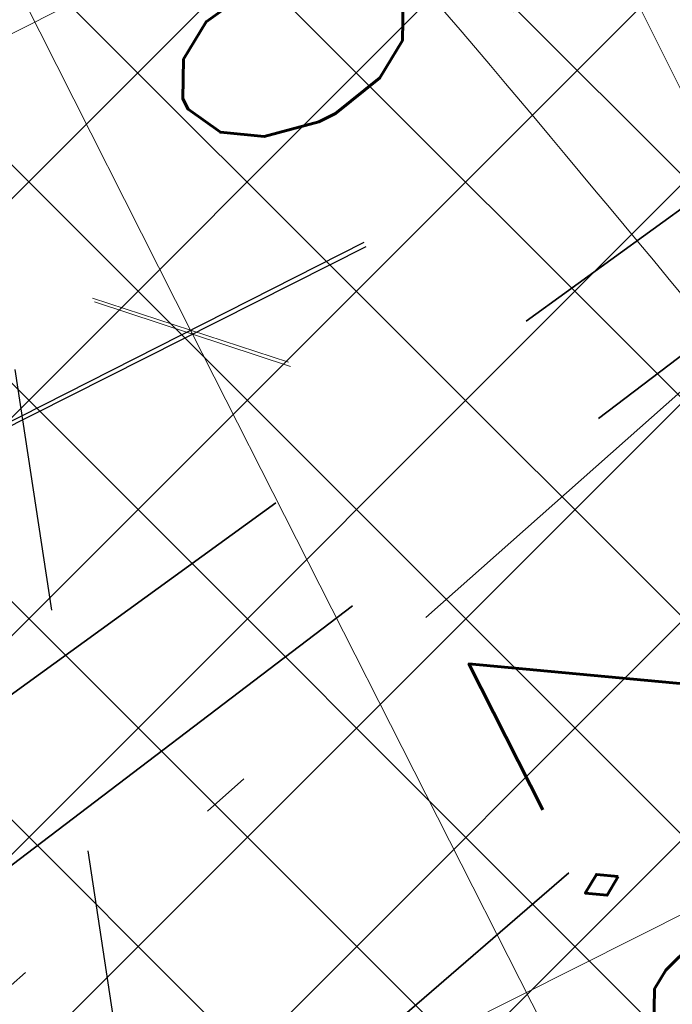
# Model space of a CAD drawing. Header units: metres. Extents: x 7472034 to 8439876, y 5890181 to 5961460.
# Tile 101 of 202: x 8439507.82 to 8439509.16, y 5890384.31 to 5890386.33. Entities that reach past the tile are written whole.
import ezdxf
from ezdxf import colors
from ezdxf.entities.mleader import LeaderData, LeaderLine
from ezdxf.math import Vec2, Vec3

# ---------------------------------------------------------------- set-up
doc = ezdxf.new("R2010")
doc.units = ezdxf.units.M
doc.header["$MEASUREMENT"] = 0
for name, pattern in [('$0$L218_500', [1, 0.5, -0.5]), ('ACAD_ISO03W100', [30, 12, -18]), ('DASHDOTX2', [2, 1, -0.5, 0, -0.5]), ('DASHED', [19.049999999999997, 12.7, -6.349999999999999])]:
    doc.linetypes.add(name, pattern=pattern)
doc.layers.get('0').update_dxf_attribs({"linetype": 'CONTINUOUS', "lineweight": 5})
doc.layers.get('Defpoints').update_dxf_attribs({"linetype": 'CONTINUOUS'})
for name, color, linetype, lineweight in [('### Krawężnik', 6, 'CONTINUOUS', 35), ('_a_widok', 7, 'CONTINUOUS', 5), ('_IS.KD.opis.2', 7, 'CONTINUOUS', 18), ('E_Kable_ziemia2', 10, 'DASHED', 35), ('E_Kanal_iskrob.', 10, 'DASHDOTX2', 35), ('KOLOR-OBIEKT', 21, 'CONTINUOUS', 13), ('T_strefa-8', 20, 'ACAD_ISO03W100', 50), ('ZAG-obrys 018 wymiary', 7, 'CONTINUOUS', 18), ('ZAG-OPIS_020', 7, 'CONTINUOUS', 25)]:
    doc.layers.add(name, color=color, linetype=linetype, lineweight=lineweight)
doc.layers.add('100_rzut_wym_wew', color=7, linetype='CONTINUOUS')
doc.layers.add('_IS.BLOK.KD.doziemne', color=7, linetype='CONTINUOUS')
doc.layers.add('_IS_NO', color=11, linetype='CONTINUOUS', lineweight=20, plot=False)
doc.styles.add('DIM', font='simplex.shx', dxfattribs={"width": 0.8})
doc.styles.add('RS', font='Romans.shx', dxfattribs={"width": 0.7})
doc.dimstyles.new('DIM-WEW_500', dxfattribs={"dimscale": 5, "dimtxt": 18, "dimasz": 10, "dimexe": 4, "dimexo": 8, "dimgap": 5, "dimtad": 1, "dimlfac": 0.01, "dimzin": 9, "dimdsep": 46, "dimtxsty": 'DIM', "dimblk": 'ARCHTICK', "dimcen": 5, "dimclrt": 112, "dimadec": 4, "dimazin": 2, "dimtfac": 4, "dimtmove": 0, "dimatfit": 3, "dimldrblk": 'ARCHTICK', "dimfxl": 0, "dimtolj": 1, "dimlwd": 13, "dimarcsym": 0})
pattern_1 = [(45, (967499.2092647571, -71042.97165620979), (-0.2245064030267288, 0.2245064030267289), []), (135, (967499.2092647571, -71042.97165620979), (-0.2245064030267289, -0.2245064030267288), [])]

# ---------------------------------------------------------------- blocks, each defined once
blk = doc.blocks.new('_Oblique')
at = {"color": 0, "linetype": 'ByBlock', "lineweight": -2}
blk.add_line((-0.5, -0.5), (0.5, 0.5), dxfattribs=at)
blk = doc.blocks.new('*D74')
at = {"layer": 'Defpoints', "color": 0, "linetype": 'Continuous', "lineweight": 60}
for p in [(8439513.6523426, 5890394.95090656), (8439515.034874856, 5890392.196414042, -6.635853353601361e-07), (8439505.357943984, 5890385.161581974, -6.635853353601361e-07)]:
    blk.add_point(p, dxfattribs=at)
at = {"layer": 'ZAG-obrys 018 wymiary', "color": 0, "linetype": 'Continuous', "lineweight": -2}
for p, q in [((8439514.67600672, 5890392.911406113), (8439513.472908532, 5890395.308402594)), ((8439504.999075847, 5890385.876574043), (8439502.92285878, 5890390.013131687))]:
    blk.add_line(p, q, dxfattribs=at)
at = {"layer": 'ZAG-obrys 018 wymiary', "color": 0, "linetype": 'Continuous', "lineweight": 13}
blk.add_line((8439503.102292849, 5890389.655635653), (8439513.6523426, 5890394.95090656), dxfattribs=at)
at = {"layer": 'ZAG-obrys 018 wymiary', "color": 0, "linetype": 'Continuous', "lineweight": 13, "xscale": 0.3, "yscale": 0.3, "zscale": 0.3}
for p, rotation in [((8439513.6523426, 5890394.95090656), 26.6529462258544), ((8439503.102292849, 5890389.655635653), 206.6529462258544)]:
    blk.add_blockref('_Oblique', p, dxfattribs=dict(at, rotation=rotation))
at = {"layer": 'ZAG-obrys 018 wymiary', "color": 112, "linetype": 'Continuous', "lineweight": 25, "insert": (8439507.694868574, 5890392.632072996), "char_height": 0.8, "attachment_point": 5, "rotation": 26.652946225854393, "style": 'RS'}
blk.add_mtext('\\A1;11.8', dxfattribs=at)
blk = doc.blocks.new('_ArchTick')
at = {"layer": '100_rzut_wym_wew', "color": 0, "linetype": 'Continuous', "const_width": 0.15}
blk.add_lwpolyline([(-0.5, -0.5), (0.5, 0.5)], dxfattribs=at)
blk = doc.blocks.new('*D80')
at = {"layer": 'Defpoints', "color": 0, "linetype": 'Continuous', "lineweight": 60}
for p in [(8439499.288762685, 5890395.196211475), (8439510.439764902, 5890383.669162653), (8439506.139698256, 5890381.515762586)]:
    blk.add_point(p, dxfattribs=at)
at = {"layer": 'ZAG-obrys 018 wymiary', "color": 0, "linetype": 'Continuous', "lineweight": -2}
for p, q in [((8439500.004080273, 5890395.554430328), (8439503.946488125, 5890397.528720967)), ((8439506.855015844, 5890381.87398144), (8439510.797423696, 5890383.84827208))]:
    blk.add_line(p, q, dxfattribs=at)
at = {"layer": 'ZAG-obrys 018 wymiary', "color": 0, "linetype": 'Continuous', "lineweight": 13}
blk.add_line((8439503.588829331, 5890397.349611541), (8439510.439764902, 5890383.669162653), dxfattribs=at)
at = {"layer": 'ZAG-obrys 018 wymiary', "color": 0, "linetype": 'Continuous', "lineweight": 13, "xscale": 0.3, "yscale": 0.3, "zscale": 0.3}
for p, rotation in [((8439503.588829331, 5890397.349611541), 116.6009277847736), ((8439510.439764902, 5890383.669162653), 296.6009277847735)]:
    blk.add_blockref('_Oblique', p, dxfattribs=dict(at, rotation=rotation))
at = {"layer": 'ZAG-obrys 018 wymiary', "color": 112, "linetype": 'Continuous', "lineweight": 25, "insert": (8439508.246278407, 5890389.389239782), "char_height": 0.8, "attachment_point": 5, "rotation": 296.6009277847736, "style": 'RS'}
blk.add_mtext('\\A1;15.3', dxfattribs=at)
blk = doc.blocks.new('*D59')
at = {"layer": 'Defpoints', "color": 0, "linetype": 'Continuous', "lineweight": 60}
for p in [(8439508.173960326, 5890385.686672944), (8439501.841134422, 5890384.283939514), (8439502.562436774, 5890382.854691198)]:
    blk.add_point(p, dxfattribs=at)
at = {"layer": 'ZAG-obrys 018 wymiary', "color": 0, "linetype": 'Continuous', "lineweight": -2}
for p, q in [((8439502.988895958, 5890384.863183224), (8439507.809758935, 5890387.296140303)), ((8439503.710198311, 5890383.433934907), (8439508.531061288, 5890385.866891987))]:
    blk.add_line(p, q, dxfattribs=at)
at = {"layer": 'ZAG-obrys 018 wymiary', "color": 0, "linetype": 'Continuous', "lineweight": 13}
blk.add_line((8439507.452657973, 5890387.11592126), (8439508.173960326, 5890385.686672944), dxfattribs=at)
at = {"layer": 'ZAG-obrys 018 wymiary', "color": 0, "linetype": 'Continuous', "lineweight": 13, "xscale": 0.3, "yscale": 0.3, "zscale": 0.3}
for p, rotation in [((8439507.452657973, 5890387.11592126), 116.7788232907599), ((8439508.173960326, 5890385.686672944), 296.7788232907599)]:
    blk.add_blockref('_Oblique', p, dxfattribs=dict(at, rotation=rotation))
at = {"layer": 'ZAG-obrys 018 wymiary', "color": 112, "linetype": 'Continuous', "lineweight": 25, "insert": (8439508.348960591, 5890386.671625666), "char_height": 0.8, "attachment_point": 5, "rotation": 296.7788232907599, "style": 'RS'}
blk.add_mtext('\\A1;1.6', dxfattribs=at)
blk = doc.blocks.new('*D99')
at = {"layer": 'Defpoints', "color": 0, "linetype": 'Continuous', "lineweight": 60}
for p in [(8439504.999161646, 5890384.086148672), (8439509.435183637, 5890383.200584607), (8439506.264456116, 5890381.592035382)]:
    blk.add_point(p, dxfattribs=at)
at = {"layer": 'ZAG-obrys 018 wymiary', "color": 0, "linetype": 'Continuous', "lineweight": -2}
for p, q in [((8439505.712604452, 5890384.448087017), (8439508.52661057, 5890385.875667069)), ((8439506.977898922, 5890381.953973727), (8439509.791905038, 5890383.381553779))]:
    blk.add_line(p, q, dxfattribs=at)
at = {"layer": 'ZAG-obrys 018 wymiary', "color": 0, "linetype": 'Continuous', "lineweight": 13}
blk.add_line((8439508.169889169, 5890385.694697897), (8439509.435183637, 5890383.200584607), dxfattribs=at)
at = {"layer": 'ZAG-obrys 018 wymiary', "color": 0, "linetype": 'Continuous', "lineweight": 13, "xscale": 0.3, "yscale": 0.3, "zscale": 0.3}
for p, rotation in [((8439508.169889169, 5890385.694697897), 116.8992432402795), ((8439509.435183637, 5890383.200584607), 296.8992432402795)]:
    blk.add_blockref('_Oblique', p, dxfattribs=dict(at, rotation=rotation))
at = {"layer": 'ZAG-obrys 018 wymiary', "color": 112, "linetype": 'Continuous', "lineweight": 25, "insert": (8439509.337618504, 5890384.71909501), "char_height": 0.8, "attachment_point": 5, "rotation": 296.8992432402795, "style": 'RS'}
blk.add_mtext('\\A1;2.8', dxfattribs=at)
blk = doc.blocks.new('Elektryk_v3')
at = {"layer": 'E_Kable_ziemia2', "color": 1, "ltscale": 0.1}
blk.add_lwpolyline([(8.019747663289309, -62.25693038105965), (-6.684705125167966, -74.94996593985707), (-17.72681949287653, -81.06291808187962)], dxfattribs=at)
at = {"layer": 'E_Kable_ziemia2', "ltscale": 0.1}
for points in [[(8.019747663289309, -62.25693038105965), (-5.78749448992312, -72.76010593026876), (-8.724654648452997, -71.26814100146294)], [(8.019747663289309, -62.25693038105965), (-5.744095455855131, -72.23413024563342), (-7.398126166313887, -70.49775481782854)]]:
    blk.add_lwpolyline(points, dxfattribs=at)
at = {"layer": 'E_Kanal_iskrob.', "color": 1}
blk.add_lwpolyline([(7.679727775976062, -61.57290587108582), (-6.941118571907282, -74.53193936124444), (-17.72681949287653, -80.23677580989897)], dxfattribs=at)
blk = doc.blocks.new('*D116')
at = {"layer": 'Defpoints', "color": 0, "linetype": 'Continuous', "lineweight": 60}
for p in [(8439517.568047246, 5890393.824416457, 2.493151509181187e-06), (8439518.049276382, 5890392.871238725), (8439504.35749544, 5890387.154828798, 6.635853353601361e-07)]:
    blk.add_point(p, dxfattribs=at)
at = {"layer": 'ZAG-obrys 018 wymiary', "color": 0, "linetype": 'Continuous', "lineweight": -2}
for p, q in [((8439517.928596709, 5890393.110270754), (8439518.229551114, 5890392.514165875)), ((8439504.718044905, 5890386.440683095), (8439505.018999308, 5890385.844578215))]:
    blk.add_line(p, q, dxfattribs=at)
at = {"layer": 'ZAG-obrys 018 wymiary', "color": 0, "linetype": 'Continuous', "lineweight": 13}
blk.add_line((8439504.838724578, 5890386.201651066), (8439518.049276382, 5890392.871238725), dxfattribs=at)
at = {"layer": 'ZAG-obrys 018 wymiary', "color": 0, "linetype": 'Continuous', "lineweight": 13, "xscale": 0.3, "yscale": 0.3, "zscale": 0.3}
for p, rotation in [((8439518.049276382, 5890392.871238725), 26.78775874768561), ((8439504.838724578, 5890386.201651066), 206.7877587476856)]:
    blk.add_blockref('_Oblique', p, dxfattribs=dict(at, rotation=rotation))
at = {"layer": 'ZAG-obrys 018 wymiary', "color": 112, "linetype": 'Continuous', "lineweight": 25, "insert": (8439511.173588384, 5890390.072054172), "char_height": 0.8, "attachment_point": 5, "rotation": 26.78775874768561, "style": 'RS'}
blk.add_mtext('\\A1;14.8', dxfattribs=at)
blk = doc.blocks.new('*D129')
at = {"layer": 'Defpoints', "color": 0, "linetype": 'Continuous', "lineweight": 60}
for p in [(8439504.056658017, 5890384.681464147, -3.95506969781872e-07), (8439511.551133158, 5890381.882859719), (8439511.527139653, 5890381.818606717)]:
    blk.add_point(p, dxfattribs=at)
at = {"layer": 'ZAG-obrys 018 wymiary', "color": 0, "linetype": 'Continuous', "lineweight": -2}
for p, q in [((8439504.03266451, 5890384.617211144), (8439503.892733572, 5890384.242485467)), ((8439511.527139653, 5890381.818606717), (8439511.387208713, 5890381.44388104))]:
    blk.add_line(p, q, dxfattribs=at)
at = {"layer": 'ZAG-obrys 018 wymiary', "color": 0, "linetype": 'Continuous', "lineweight": 13}
blk.add_line((8439504.03266451, 5890384.617211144), (8439511.527139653, 5890381.818606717), dxfattribs=at)
at = {"layer": 'ZAG-obrys 018 wymiary', "color": 0, "linetype": 'Continuous', "lineweight": 13, "xscale": 0.3, "yscale": 0.3, "zscale": 0.3}
for p, rotation in [((8439504.03266451, 5890384.617211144), 159.523244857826), ((8439511.527139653, 5890381.818606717), 339.523244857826)]:
    blk.add_blockref('_Oblique', p, dxfattribs=dict(at, rotation=rotation))
at = {"layer": 'ZAG-obrys 018 wymiary', "color": 112, "linetype": 'Continuous', "lineweight": 25, "insert": (8439506.582002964, 5890384.30569974), "char_height": 0.8, "attachment_point": 5, "rotation": 339.523244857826, "style": 'RS'}
blk.add_mtext('\\A1;8', dxfattribs=at)
blk = doc.blocks.new('*D147')
at = {"layer": 'Defpoints', "color": 0, "linetype": 'Continuous', "lineweight": 60}
for p in [(8439518.474641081, 5890392.018161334, 2.493151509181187e-06), (8439518.617921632, 5890391.73269587), (8439504.104791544, 5890384.805660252)]:
    blk.add_point(p, dxfattribs=at)
at = {"layer": 'ZAG-obrys 018 wymiary', "color": 0, "linetype": 'Continuous', "lineweight": 13}
blk.add_line((8439504.248072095, 5890384.520194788), (8439518.617921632, 5890391.73269587), dxfattribs=at)
at = {"layer": 'ZAG-obrys 018 wymiary', "color": 0, "linetype": 'Continuous', "lineweight": -2}
for p, q in [((8439518.617921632, 5890391.73269587), (8439518.797355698, 5890391.375199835)), ((8439504.248072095, 5890384.520194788), (8439504.427506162, 5890384.162698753))]:
    blk.add_line(p, q, dxfattribs=at)
at = {"layer": 'ZAG-obrys 018 wymiary', "color": 0, "linetype": 'Continuous', "lineweight": 13, "xscale": 0.3, "yscale": 0.3, "zscale": 0.3}
for p, rotation in [((8439518.617921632, 5890391.73269587), 26.65294594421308), ((8439504.248072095, 5890384.520194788), 206.6529459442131)]:
    blk.add_blockref('_Oblique', p, dxfattribs=dict(at, rotation=rotation))
at = {"layer": 'ZAG-obrys 018 wymiary', "color": 112, "linetype": 'Continuous', "lineweight": 25, "insert": (8439511.163845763, 5890388.662689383), "char_height": 0.8, "attachment_point": 5, "rotation": 26.652945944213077, "style": 'RS'}
blk.add_mtext('\\A1;16.1', dxfattribs=at)
blk = doc.blocks.new('*D148')
at = {"layer": 'Defpoints', "color": 0, "linetype": 'Continuous', "lineweight": 60}
for p in [(8439519.620512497, 5890389.735180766), (8439520.190347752, 5890388.599867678, 2.493151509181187e-06), (8439508.570006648, 5890382.76739723)]:
    blk.add_point(p, dxfattribs=at)
at = {"layer": 'ZAG-obrys 018 wymiary', "color": 0, "linetype": 'Continuous', "lineweight": -2}
for p, q in [((8439519.831479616, 5890389.31485975), (8439519.441078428, 5890390.092676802)), ((8439508.211138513, 5890383.482389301), (8439507.820737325, 5890384.260206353))]:
    blk.add_line(p, q, dxfattribs=at)
at = {"layer": 'ZAG-obrys 018 wymiary', "color": 0, "linetype": 'Continuous', "lineweight": 13}
blk.add_line((8439508.000171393, 5890383.902710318), (8439519.620512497, 5890389.735180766), dxfattribs=at)
at = {"layer": 'ZAG-obrys 018 wymiary', "color": 0, "linetype": 'Continuous', "lineweight": 13, "xscale": 0.3, "yscale": 0.3, "zscale": 0.3}
for p, rotation in [((8439519.620512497, 5890389.735180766), 26.65294594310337), ((8439508.000171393, 5890383.902710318), 206.6529459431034)]:
    blk.add_blockref('_Oblique', p, dxfattribs=dict(at, rotation=rotation))
at = {"layer": 'ZAG-obrys 018 wymiary', "color": 112, "linetype": 'Continuous', "lineweight": 25, "insert": (8439514.234347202, 5890387.703097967), "char_height": 0.8, "attachment_point": 5, "rotation": 26.652945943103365, "style": 'RS'}
blk.add_mtext('\\A1;13', dxfattribs=at)
blk = doc.blocks.new('A$C1D2679FE')
at = {"layer": 'KOLOR-OBIEKT', "lineweight": 9, "ltscale": 200}
h = blk.add_hatch(dxfattribs=at)
h.set_pattern_fill('ANSI37', color=253, scale=0.1, angle=16)
h.set_pattern_definition([(61, (-7471780.020262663, -5961378.212846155), (-0.2776917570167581, 0.153927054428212), []), (151, (-7471780.020262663, -5961378.212846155), (-0.153927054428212, -0.2776917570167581), [])])
edge = h.paths.add_edge_path()
edge.add_line((196.975401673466, 33.54016214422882), (192.3495923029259, 34.13512154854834))
edge.add_line((192.3495923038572, 34.13512154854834), (187.7176397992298, 34.7308710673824))
edge.add_line((187.7176398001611, 34.7308710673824), (178.5077782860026, 36.15998750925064))
edge.add_line((178.5077782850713, 36.15998750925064), (176.6601969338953, 36.5026140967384))
edge.add_arc((181.3685569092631, 38.18527459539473), 5.000000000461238, 199.6657310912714, 261.1796204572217)
edge.add_line((180.6018702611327, 33.24440507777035), (187.358021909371, 32.19603671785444))
edge.add_line((187.3580219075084, 32.19603671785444), (192.0230219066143, 31.59603671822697))
edge.add_line((192.0230219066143, 31.59603671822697), (196.6880219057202, 30.9960367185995))
edge.add_line((196.6880219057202, 30.9960367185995), (201.9780219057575, 30.48103671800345))
edge.add_line((201.9780219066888, 30.48103671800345), (207.2680219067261, 29.96603671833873))
edge.add_line((207.2680219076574, 29.96603671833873), (216.468021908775, 29.35603671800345))
edge.add_line((216.4680219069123, 29.35603671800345), (221.8830219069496, 29.11103671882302))
edge.add_line((221.8830219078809, 29.11103671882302), (227.2980219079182, 28.86603671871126))
edge.add_line((227.2980219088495, 28.86603671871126), (233.718021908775, 28.60103671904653))
edge.add_line((233.7180219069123, 28.60103671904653), (240.1380219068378, 28.33603671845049))
edge.add_line((240.1380219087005, 28.33603671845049), (245.3280219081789, 28.076036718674))
edge.add_line((245.3280219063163, 28.076036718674), (246.1380219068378, 28.00603671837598))
edge.add_line((246.1380219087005, 28.00603671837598), (248.4280219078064, 27.98603671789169))
edge.add_line((248.4280219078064, 27.98603671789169), (251.4080219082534, 28.33603671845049))
edge.add_line((251.4080219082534, 28.33603671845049), (255.3380219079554, 29.13603671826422))
edge.add_line((255.3380219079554, 29.13603671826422), (258.1480219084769, 30.35603671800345))
edge.add_line((258.1480219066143, 30.35603671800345), (260.6280219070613, 32.076036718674))
edge.add_line((260.6280219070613, 32.076036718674), (262.7080219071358, 34.29603671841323))
edge.add_line((262.7080219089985, 34.29603671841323), (264.3880219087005, 36.826036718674))
edge.add_line((264.3880219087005, 36.826036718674), (265.608021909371, 39.59603671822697))
edge.add_line((265.6080219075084, 39.59603671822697), (266.4080219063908, 42.53603671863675))
edge.add_line((266.4080219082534, 42.53603671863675), (266.6380219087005, 45.60603671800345))
edge.add_line((266.6380219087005, 45.60603671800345), (266.3380219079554, 48.59603671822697))
edge.add_line((266.3380219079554, 48.59603671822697), (265.628021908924, 51.53603671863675))
edge.add_line((265.6280219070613, 51.53603671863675), (264.5280219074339, 54.28603671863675))
edge.add_line((264.5280219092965, 54.28603671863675), (263.3880219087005, 57.11603671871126))
edge.add_line((263.3880219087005, 57.11603671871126), (262.5430219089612, 59.47103671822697))
edge.add_line((262.5430219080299, 59.47103671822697), (261.6980219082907, 61.826036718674))
edge.add_line((261.6980219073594, 61.826036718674), (260.5980219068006, 65.15103671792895))
edge.add_line((260.5980219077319, 65.15103671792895), (259.4980219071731, 68.47603671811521))
edge.add_line((259.4980219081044, 68.47603671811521), (257.3916487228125, 67.77919145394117))
edge.add_line((257.3916487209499, 67.77919145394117), (258.1675714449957, 64.34697791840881))
edge.add_line((258.167571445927, 64.34697791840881), (259.2776264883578, 60.99158426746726))
edge.add_line((259.2776264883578, 60.99158426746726), (260.1334384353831, 58.60645156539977))
edge.add_line((260.1334384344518, 58.60645156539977), (260.9950570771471, 56.20513570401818))
edge.add_line((260.9950570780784, 56.20513570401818), (262.1522789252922, 53.33238322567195))
edge.add_line((262.1522789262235, 53.33238322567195), (263.1827648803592, 50.75616833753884))
edge.add_line((263.1827648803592, 50.75616833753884), (263.8083402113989, 48.16575780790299))
edge.add_line((263.8083402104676, 48.16575780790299), (264.0684198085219, 45.57363114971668))
edge.add_line((264.0684198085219, 45.57363114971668), (263.8734869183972, 42.97170083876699))
edge.add_line((263.8734869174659, 42.97170083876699), (263.1880731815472, 40.45280535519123))
edge.add_line((263.1880731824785, 40.45280535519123), (262.1337886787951, 38.05906103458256))
edge.add_line((262.1337886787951, 38.05906103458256), (260.6936748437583, 35.89031817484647))
edge.add_line((260.6936748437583, 35.89031817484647), (258.9457271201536, 34.02472012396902))
edge.add_line((258.9457271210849, 34.02472012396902), (256.8967191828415, 32.60363397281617))
edge.add_line((256.8967191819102, 32.60363397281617), (254.5645412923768, 31.59108698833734))
edge.add_line((254.5645412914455, 31.59108698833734), (251.0026761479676, 30.86602538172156))
edge.add_line((251.0026761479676, 30.86602538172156), (248.2893446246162, 30.54734550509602))
edge.add_line((248.2893446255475, 30.54734550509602), (246.2595893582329, 30.56507262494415))
edge.add_line((246.2595893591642, 30.56507262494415), (245.5023283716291, 30.63051493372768))
edge.add_line((245.5023283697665, 30.63051493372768), (240.2548571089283, 30.89339403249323))
edge.add_line((240.2548571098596, 30.89339403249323), (233.8236017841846, 31.1588586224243))
edge.add_line((233.8236017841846, 31.1588586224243), (227.4086662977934, 31.42364957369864))
edge.add_line((227.4086662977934, 31.42364957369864), (221.9987299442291, 31.66842047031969))
edge.add_line((221.9987299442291, 31.66842047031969), (217.4544723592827, 31.90290945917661))
edge.add_line((217.4544723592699, 31.90290945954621), (217.0910134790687, 31.92589690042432))
edge.add_line((217.0910134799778, 31.92589689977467), (214.8768218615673, 32.06593639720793))
edge.add_line((214.876821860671, 32.06593639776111), (207.0033997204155, 32.56390146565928))
edge.add_line((207.0033997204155, 32.56390146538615), (202.2260741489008, 33.02899081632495))
edge.add_line((202.2260741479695, 33.02899081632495), (196.975401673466, 33.54016214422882))
blk = doc.blocks.new('A$C2C426404')
at = {"layer": '_IS_NO'}
for points, knots in [([(79.78853077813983, 19.36674957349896), (76.35759393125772, 21.05647175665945), (73.54314721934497, 23.24973176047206), (68.81112178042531, 29.5542766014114), (62.94352867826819, 33.40072623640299), (60.85999413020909, 35.33807434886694), (60.85999381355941, 35.3380749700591)], [0, 0, 0, 0, 2.176379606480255, 10.04614516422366, 21.98881238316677, 21.98881468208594, 21.98881468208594, 21.98881468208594, 21.98881468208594]), ([(50.6228041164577, 30.56321178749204, 1.829566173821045e-06), (53.11749188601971, 30.21319374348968), (56.38514522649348, 30.67444155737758), (60.99540497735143, 30.04553546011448), (68.19327101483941, 22.54355850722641, -2.469325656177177e-08), (70.8769634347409, 19.46133922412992, 5.150448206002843e-09), (74.71212187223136, 14.31917844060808, -1.219795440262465e-09), (78.88802252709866, 13.86142715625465), (82.75564656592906, 12.70757211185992)], [0, 0, 0, 0, 7.578698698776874, 9.67195365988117, 16.27655537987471, 24.33370670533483, 30.35915105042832, 36.79354326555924, 36.79354326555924, 36.79354326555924, 36.79354326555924]), ([(22.24795573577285, 20.37028996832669, 1.829566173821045e-06), (26.42848519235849, 20.36833205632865, 2.595275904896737e-06), (34.77398029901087, 19.71811303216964, 3.653563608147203e-06), (38.92662956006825, 20.04217899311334, -5.197057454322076e-07), (43.77274004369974, 17.83557516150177, 1.833094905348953e-07), (51.08127841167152, 15.06439746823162, -1.538063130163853e-07), (58.09044384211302, 9.696452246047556, 2.324577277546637e-08), (65.34780037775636, 7.091900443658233, 5.796258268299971e-09), (69.6463277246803, 6.131249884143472)], [0, 0, 0, 0, 12.09868180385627, 16.72159260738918, 20.95800891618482, 26.67839108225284, 41.1845399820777, 48.39980958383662, 48.39980958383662, 48.39980958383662, 48.39980958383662])]:
    blk.add_open_spline(points, degree=3, knots=knots, dxfattribs=at)
at = {"layer": '_IS_NO', "ltscale": 0.1}
for points, knots in [([(81.48853297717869, 15.975331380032), (78.87586907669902, 16.84686399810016), (76.26450027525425, 17.78992713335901), (72.03847445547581, 21.67736706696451), (65.0990158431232, 30.09408769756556), (58.79946133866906, 33.34467344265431), (58.26247850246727, 34.11525447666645)], [0, 0, 0, 0, 1.278992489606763, 7.78914044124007, 15.74750070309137, 27.64022902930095, 27.64022902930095, 27.64022902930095, 27.64022902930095]), ([(55.69703794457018, 26.44192530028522, 8.07171421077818e-08), (60.47702913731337, 24.37489471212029, 4.118097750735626e-07), (65.41527824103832, 21.38608461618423, 8.932878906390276e-07), (68.42167646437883, 18.98607052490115, -1.681326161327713e-07), (71.60992970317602, 12.73766223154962), (75.29265419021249, 11.98629271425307, 1.662301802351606e-08), (79.75433884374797, 11.20084950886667)], [13.0881689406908, 13.0881689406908, 13.0881689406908, 13.0881689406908, 21.71831455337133, 28.5577747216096, 34.1003045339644, 40.71973107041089, 40.71973107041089, 40.71973107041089, 40.71973107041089]), ([(27.67626924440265, 23.09287754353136, 1.829566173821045e-06), (31.68315875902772, 23.09132452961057, 2.263426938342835e-06), (38.09081487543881, 23.52010669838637, 2.956097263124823e-06), (46.0190905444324, 20.44823641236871), (52.02710655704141, 18.01596992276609, 1.18983141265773e-07), (57.48081744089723, 14.61059598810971, 3.880691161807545e-08), (63.15046560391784, 12.16836789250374), (64.01579423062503, 9.527138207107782), (68.70553139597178, 8.717305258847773), (72.93792583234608, 7.781059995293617)], [0, 0, 0, 0, 11.95042031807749, 19.07916594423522, 25.47980302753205, 30.85202744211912, 32.94528240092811, 39.66304915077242, 46.67346183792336, 46.67346183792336, 46.67346183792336, 46.67346183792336])]:
    blk.add_open_spline(points, degree=3, knots=knots, dxfattribs=at)
blk = doc.blocks.new('JPII.KD_aktualizacja rzędnych_20.12.2024')
at = {"layer": '_IS.KD.opis.2', "color": 0}
ml = blk.add_multileader_mtext('Standard', dxfattribs=at)
ml.set_content('\\A1;{\\C134;W9\\H0.7x;\\C256;\\S134,20/133,40;}', style='RS')
ml.set_leader_properties()
ml.build(insert=Vec2(0, 0))
ml.multileader.update_dxf_attribs({"text_left_attachment_type": 2, "text_right_attachment_type": 2, "dogleg_length": 0.2, "arrow_head_size": 0.25})
ctx = ml.context
ctx.base_point, ctx.char_height, ctx.arrow_head_size, ctx.landing_gap_size, ctx.plane_origin = Vec3(8438644.432741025, 5890682.333537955), 0.75, 0.25, 0.3, Vec3(8438599.552965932, 5890660.857579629)
ctx.left_attachment, ctx.right_attachment, ctx.text_align_type = 2, 2, 1
notes = []
notes.append((ctx, [(1, (1, 1, 0), (8438648.050241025, 5890682.333537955), (-1, 0), 0.2, [(3, [(8438648.60029708, 5890678.701948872)], 0, [])])]))
ctx.mtext.insert, ctx.mtext.width, ctx.mtext.defined_height, ctx.mtext.alignment, ctx.mtext.flow_direction = Vec3(8438646.141491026, 5890683.046037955), 5.636513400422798, 1.586986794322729, 2, 5
ml = blk.add_multileader_mtext('Standard', dxfattribs=at)
ml.set_content('\\A1;{\\H0.7x;\\C256;\\S132,41/;}', style='RS')
ml.set_leader_properties()
ml.build(insert=Vec2(0, 0))
ml.multileader.update_dxf_attribs({"text_left_attachment_type": 2, "text_right_attachment_type": 2, "dogleg_length": 0.2, "arrow_head_size": 0.25})
ctx = ml.context
ctx.base_point, ctx.char_height, ctx.arrow_head_size, ctx.landing_gap_size, ctx.plane_origin = Vec3(8438649.3536759, 5890682.126627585, 3.692561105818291e-07), 0.75, 0.25, 0.3, Vec3(8438606.654774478, 5890663.838757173, 3.692561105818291e-07)
ctx.left_attachment, ctx.right_attachment, ctx.text_align_type = 2, 2, 1
notes.append((ctx, [(1, (1, 1, 0), (8438651.816175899, 5890682.126627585, 3.692561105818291e-07), (-1, 0), 0.2, [(0, [(8438653.638272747, 5890680.255693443, 3.692561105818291e-07)], 0, [])])]))
ctx.mtext.insert, ctx.mtext.width, ctx.mtext.alignment, ctx.mtext.flow_direction = Vec3(8438650.484925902, 5890682.526627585, 3.692561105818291e-07), 9.34447490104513, 2, 5
ml = blk.add_multileader_mtext('Standard', dxfattribs=at)
ml.set_content('\\A1;{\\H0.7x;\\C256;\\S133,12/;}', style='RS')
ml.set_leader_properties()
ml.build(insert=Vec2(0, 0))
ml.multileader.update_dxf_attribs({"text_left_attachment_type": 2, "text_right_attachment_type": 2, "dogleg_length": 0.2, "arrow_head_size": 0.25})
ctx = ml.context
ctx.base_point, ctx.char_height, ctx.arrow_head_size, ctx.landing_gap_size, ctx.plane_origin = Vec3(8438649.749497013, 5890680.791393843, 3.692561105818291e-07), 0.75, 0.25, 0.3, Vec3(8438607.155595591, 5890662.503523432, 3.692561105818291e-07)
ctx.left_attachment, ctx.right_attachment, ctx.text_align_type = 2, 2, 1
notes.append((ctx, [(1, (1, 1, 0), (8438652.316997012, 5890680.791393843, 3.692561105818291e-07), (-1, 0), 0.2, [(0, [(8438653.380669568, 5890679.705997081, 3.692561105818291e-07)], 0, [])])]))
ctx.mtext.insert, ctx.mtext.width, ctx.mtext.alignment, ctx.mtext.flow_direction = Vec3(8438650.933247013, 5890681.191393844, 3.692561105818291e-07), 9.34447490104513, 2, 5
for ctx, leaders in notes:
    for number, flags, end, landing, length, lines in leaders:
        leader = LeaderData()
        leader.index, (leader.has_last_leader_line, leader.has_dogleg_vector, leader.attachment_direction) = number, flags
        leader.last_leader_point, leader.dogleg_vector, leader.dogleg_length = Vec3(end), Vec3(landing), length
        for number, points, colour, breaks in lines:
            line = LeaderLine()
            line.index, line.vertices, line.color, line.breaks = number, Vec3.list(points), colors.encode_raw_color(colour), breaks
            leader.lines.append(line)
        ctx.leaders.append(leader)

msp = doc.modelspace()

# ---------------------------------------------------------------- hatches: boundary and pattern name
at = {"layer": 'KOLOR-OBIEKT', "lineweight": 9}
h = msp.add_hatch(dxfattribs=at)
h.set_pattern_fill('ANSI37', color=73, scale=0.1)
h.set_pattern_definition(pattern_1)
edge = h.paths.add_edge_path()
edge.add_arc((8439443.60123986, 5890379.17988472), 6.652831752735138, 296.7043321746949, 335.0331150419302)
edge.add_arc((8439476.194075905, 5890367.917634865), 27.87464989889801, 155.1393615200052, 162.3446315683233, ccw=False)
edge.add_arc((8439457.399943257, 5890376.211109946), 7.345078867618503, 127.98309878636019, 152.2023641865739, ccw=False)
edge.add_arc((8439457.741930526, 5890376.488713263), 7.349948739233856, 107.1989600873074, 131.4182254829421, ccw=False)
edge.add_line((8439455.568618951, 5890383.509999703), (8439473.898437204, 5890392.710084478))
edge.add_arc((8439481.742870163, 5890376.384611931), 18.11232128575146, 99.26977735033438, 115.6644084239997, ccw=False)
edge.add_line((8439478.825278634, 5890394.260401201), (8439481.377171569, 5890394.321440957))
edge.add_arc((8439482.909595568, 5890377.390082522), 17.00056533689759, 88.22393661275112, 95.17163768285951, ccw=False)
edge.add_arc((8439482.561499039, 5890405.235869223), 10.88860248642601, 274.6092070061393, 298.9976789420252)
edge.add_arc((8443006.923870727, 5883371.657126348), 7856.29059094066, 116.59181359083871, 116.61107962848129, ccw=False)
edge.add_arc((8439465.895823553, 5890431.340313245), 42.15757971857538, 305.2087751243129, 306.7865132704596)
edge.add_arc((8439488.80074795, 5890400.283338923), 3.577668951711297, 310.8590814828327, 340.7280968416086)
edge.add_line((8439492.177934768, 5890399.102523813), (8439493.275267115, 5890403.980640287))
edge.add_line((8439493.275267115, 5890403.980640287), (8439502.266345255, 5890408.28072203))
edge.add_line((8439502.266345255, 5890408.28072203), (8439504.844191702, 5890407.694009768))
edge.add_line((8439504.844191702, 5890407.694009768), (8439506.125281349, 5890405.329609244))
edge.add_arc((8439507.019670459, 5890405.776898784), 0.9999999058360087, 206.5699188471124, 283.6833393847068)
edge.add_line((8439507.256226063, 5890404.805280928), (8439511.624560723, 5890406.970734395))
edge.add_line((8439511.624560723, 5890406.970734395), (8439511.39896348, 5890407.420225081))
edge.add_line((8439511.39896348, 5890407.420225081), (8439510.561982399, 5890407.017405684))
edge.add_line((8439510.561982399, 5890407.017405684), (8439509.330427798, 5890409.481424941))
edge.add_line((8439509.330427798, 5890409.481424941), (8439512.635426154, 5890411.138401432))
edge.add_line((8439512.635426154, 5890411.138401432), (8439512.638568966, 5890411.136467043))
edge.add_line((8439512.638568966, 5890411.136467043), (8439515.998443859, 5890412.829496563))
edge.add_line((8439515.998443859, 5890412.829496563), (8439517.239018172, 5890410.325621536))
edge.add_line((8439517.239018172, 5890410.325621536), (8439513.919446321, 5890408.633274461))
edge.add_line((8439513.919446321, 5890408.633274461), (8439514.091312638, 5890408.235941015))
edge.add_line((8439514.091312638, 5890408.235941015), (8439518.839102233, 5890410.604261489))
edge.add_line((8439518.839102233, 5890410.604261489), (8439518.585943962, 5890412.843737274))
edge.add_line((8439518.585943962, 5890412.843737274), (8439518.274555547, 5890413.628049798))
edge.add_line((8439518.274555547, 5890413.628049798), (8439517.839658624, 5890414.494365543))
edge.add_line((8439517.839658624, 5890414.494365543), (8439524.310164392, 5890417.742607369))
edge.add_line((8439524.310164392, 5890417.742607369), (8439525.122207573, 5890416.124990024))
edge.add_line((8439525.122207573, 5890416.124990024), (8439526.840645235, 5890414.670893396))
edge.add_line((8439526.840645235, 5890414.670893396), (8439527.244697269, 5890414.489695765))
edge.add_arc((8439552.769967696, 5890317.570311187), 100.2242811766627, 102.79246926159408, 104.75471345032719, ccw=False)
edge.add_arc((8439529.321881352, 5890420.105147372), 4.960037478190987, 284.6730648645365, 320.3902958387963)
edge.add_arc((8435016.013859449, 5889290.11735932), 4655.555010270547, 14.00691021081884, 14.04831962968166)
edge.add_line((8439532.327549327, 5890420.207226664), (8439525.877549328, 5890423.127226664))
edge.add_line((8439525.877549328, 5890423.127226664), (8439431.028022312, 5890376.803268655))
edge.add_line((8439431.028022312, 5890376.803268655), (8439435.479127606, 5890375.417226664))
edge.add_line((8439435.479127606, 5890375.417226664), (8439446.590932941, 5890373.236661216))
edge = h.paths.add_edge_path()
edge.add_arc((8439530.228804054, 5890405.916425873), 3.001836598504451, 99.44813666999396, 208.2631515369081)
edge.add_line((8439527.5848402, 5890404.494990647), (8439533.209264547, 5890393.206690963))
edge.add_line((8439533.209264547, 5890393.206690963), (8439519.17443581, 5890386.185049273))
edge.add_line((8439519.17443581, 5890386.185049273), (8439523.57812012, 5890377.411604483))
edge.add_line((8439523.57812012, 5890377.411604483), (8439517.455507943, 5890374.324033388))
edge.add_line((8439517.455507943, 5890374.324033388), (8439517.445860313, 5890374.319191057))
edge.add_line((8439517.445860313, 5890374.319191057), (8439517.33905848, 5890374.265585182))
edge.add_line((8439517.33905848, 5890374.265585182), (8439516.815779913, 5890375.308140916))
edge.add_line((8439516.815779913, 5890375.308140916), (8439511.370501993, 5890372.574998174))
edge.add_line((8439511.370501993, 5890372.574998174), (8439511.888417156, 5890371.529804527))
edge.add_line((8439511.888417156, 5890371.529804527), (8439506.425671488, 5890368.787948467))
edge.add_line((8439506.425671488, 5890368.787948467), (8439505.890341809, 5890369.841556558))
edge.add_line((8439505.890341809, 5890369.841556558), (8439505.8884594, 5890369.869391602))
edge.add_line((8439505.8884594, 5890369.869391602), (8439500.283276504, 5890366.97762632))
edge.add_line((8439500.283276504, 5890366.97762632), (8439519.478066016, 5890366.160130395))
edge.add_line((8439519.478066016, 5890366.160130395), (8439542.767549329, 5890378.417226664))
edge.add_line((8439542.767549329, 5890378.417226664), (8439538.675788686, 5890394.802262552))
edge.add_line((8439538.675788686, 5890394.802262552), (8439537.066416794, 5890401.238139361))
edge.add_line((8439537.066416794, 5890401.238139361), (8439535.557306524, 5890407.69906358))
edge.add_arc((8439531.145391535, 5890400.872499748), 8.128158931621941, 57.12596579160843, 99.98506404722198)
edge = h.paths.add_edge_path()
edge.add_line((8439470.194509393, 5890384.137651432), (8439461.355169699, 5890379.697090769))
edge.add_line((8439461.355169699, 5890379.697090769), (8439460.080861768, 5890379.068371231))
edge.add_line((8439460.080861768, 5890379.068371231), (8439457.869254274, 5890377.642639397))
edge.add_arc((8439460.609507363, 5890373.444653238), 5.013190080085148, 123.1346622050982, 204.022759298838)
edge.add_line((8439456.030540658, 5890371.403786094), (8439459.447549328, 5890370.707226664))
edge.add_line((8439459.447549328, 5890370.707226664), (8439480.497107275, 5890367.736747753))
edge.add_line((8439480.497107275, 5890367.736747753), (8439497.963342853, 5890367.082590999))
edge.add_line((8439497.963342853, 5890367.082590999), (8439496.62020549, 5890369.722641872))
edge.add_line((8439496.62020549, 5890369.722641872), (8439494.91788047, 5890373.087302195))
edge.add_arc((8439489.468037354, 5890366.363615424), 8.654984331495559, 50.97371617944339, 58.22889977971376)
edge.add_line((8439494.025120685, 5890373.721722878), (8439490.036071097, 5890376.575637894))
edge.add_line((8439490.036071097, 5890376.575637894), (8439489.954459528, 5890375.592465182))
edge.add_line((8439489.954459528, 5890375.592465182), (8439490.917133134, 5890375.538648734))
edge.add_line((8439490.917133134, 5890375.538648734), (8439490.678913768, 5890371.956837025))
edge.add_line((8439490.678913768, 5890371.956837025), (8439482.55041443, 5890372.440399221))
edge.add_line((8439482.55041443, 5890372.440399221), (8439482.851718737, 5890376.020734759))
edge.add_line((8439482.851718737, 5890376.020734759), (8439487.354100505, 5890375.749064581))
edge.add_line((8439487.354100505, 5890375.749064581), (8439487.521080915, 5890378.34061919))
edge.add_line((8439487.521080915, 5890378.34061919), (8439481.803471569, 5890382.401025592))
edge.add_arc((8439487.942466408, 5890392.088814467), 11.46911116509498, 231.6002274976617, 237.6382272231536, ccw=False)
edge.add_line((8439480.818489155, 5890383.100518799), (8439480.351152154, 5890383.41057529))
edge.add_line((8439480.351152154, 5890383.41057529), (8439479.210044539, 5890382.939428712))
edge.add_line((8439479.210044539, 5890382.939428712), (8439480.412913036, 5890383.399613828))
edge.add_arc((8439474.682487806, 5890375.167564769), 10.03017472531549, 55.15777404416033, 116.5800473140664)
h.paths.add_polyline_path([(8439461.898919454, 5890370.792156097), (8439462.257176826, 5890373.552492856)], flags=16)
h = msp.add_hatch(dxfattribs=at)
h.set_pattern_fill('ANSI37', color=253, scale=0.1)
h.set_pattern_definition(pattern_1)
edge = h.paths.add_edge_path()
edge.add_arc((8439529.163071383, 5890420.279666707), 5.193757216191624, 276.50229096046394, 320.0240354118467, ccw=False)
edge.add_line((8439529.751227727, 5890415.119319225), (8439525.812744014, 5890414.153171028))
edge.add_line((8439525.812744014, 5890414.153171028), (8439519.208160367, 5890410.804184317))
edge.add_line((8439519.208160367, 5890410.804184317), (8439517.988028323, 5890410.126512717))
edge.add_line((8439517.988028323, 5890410.126512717), (8439514.091312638, 5890408.235941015))
edge.add_line((8439514.091312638, 5890408.235941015), (8439511.613697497, 5890406.992378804))
edge.add_line((8439511.613697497, 5890406.992378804), (8439509.258949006, 5890405.810485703))
edge.add_line((8439509.258949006, 5890405.810485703), (8439507.371756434, 5890404.83508177))
edge.add_arc((8439506.940777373, 5890405.737469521), 1.000023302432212, 206.5712342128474, 295.5290722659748, ccw=False)
edge.add_line((8439506.046377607, 5890405.290148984), (8439504.844186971, 5890407.693988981))
edge.add_line((8439504.844186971, 5890407.693988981), (8439502.261629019, 5890408.281795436))
edge.add_line((8439502.261629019, 5890408.281795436), (8439499.350132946, 5890407.011538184))
edge.add_line((8439499.350132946, 5890407.011538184), (8439493.30510976, 5890403.995621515))
edge.add_line((8439493.30510976, 5890403.995621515), (8439492.177918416, 5890399.102451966))
edge.add_arc((8439488.801253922, 5890400.282879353), 3.577047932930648, 293.05521913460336, 340.73119789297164, ccw=False)
edge.add_line((8439490.202090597, 5890396.991537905), (8439487.801423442, 5890395.78932472))
edge.add_arc((8439482.51122255, 5890404.317896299), 10.03607286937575, 278.1216072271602, 301.8109775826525, ccw=False)
edge.add_line((8439483.9290645, 5890394.382480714), (8439478.825278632, 5890394.260401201))
edge.add_arc((8439481.742870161, 5890376.384611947), 18.11232126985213, 99.26977735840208, 115.6644084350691)
edge.add_line((8439473.898437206, 5890392.710084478), (8439455.537130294, 5890383.494194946))
edge.add_arc((8439458.368862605, 5890375.380272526), 8.593860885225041, 109.2388197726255, 150.5606865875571)
edge.add_line((8439450.884668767, 5890379.604167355), (8439456.921008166, 5890377.849276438))
edge.add_line((8439456.921008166, 5890377.849276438), (8439458.055979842, 5890377.519316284))
edge.add_arc((8439462.056345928, 5890374.376166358), 5.087466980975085, 112.4172144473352, 141.842727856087, ccw=False)
edge.add_line((8439460.116249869, 5890379.079181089), (8439470.201913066, 5890384.141371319))
edge.add_arc((8439474.670732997, 5890375.058466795), 10.12272227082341, 52.60385305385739, 116.19734301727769, ccw=False)
edge.add_line((8439480.818489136, 5890383.100518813), (8439494.035062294, 5890373.735722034))
edge.add_arc((8439499.404929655, 5890380.165137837), 8.376924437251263, 230.1312663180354, 239.1071883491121)
edge.add_arc((8439492.046879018, 5890368.073539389), 5.778072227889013, 28.405105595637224, 58.05675779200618, ccw=False)
edge.add_line((8439497.129307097, 5890370.822183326), (8439498.920012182, 5890367.249241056))
edge.add_line((8439498.920012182, 5890367.249241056), (8439502.137476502, 5890368.864147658))
edge.add_line((8439502.137476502, 5890368.864147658), (8439500.881438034, 5890371.366619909))
edge.add_arc((8439501.41146424, 5890371.651481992), 0.6017260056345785, 32.69127385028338, 208.2557647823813, ccw=False)
edge.add_line((8439501.917872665, 5890371.97648152), (8439503.213570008, 5890369.395299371))
edge.add_line((8439503.213570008, 5890369.395299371), (8439521.788261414, 5890378.745992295))
edge.add_line((8439521.788261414, 5890378.745992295), (8439512.863585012, 5890396.520876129))
edge.add_arc((8439515.497668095, 5890397.863594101), 2.956566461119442, 115.92003145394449, 207.0101116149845, ccw=False)
edge.add_line((8439514.20530482, 5890400.522744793), (8439524.043376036, 5890405.489377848))
edge.add_line((8439524.043376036, 5890405.489377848), (8439526.586557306, 5890407.103247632))
edge.add_line((8439526.586557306, 5890407.103247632), (8439529.129738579, 5890408.717117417))
edge.add_arc((8439531.212438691, 5890401.016589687), 7.97720296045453, 58.08019787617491, 105.13424418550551, ccw=False)
edge.add_line((8439535.43023892, 5890407.787551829), (8439533.14312037, 5890416.942853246))
edge = h.paths.add_edge_path(flags=16)
edge.add_line((8439502.061371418, 5890393.458260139), (8439496.04637926, 5890390.43770596))
edge.add_arc((8439496.464019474, 5890389.751908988), 0.8029575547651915, 121.3407965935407, 301.694103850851)
edge.add_line((8439496.8858806, 5890389.068700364), (8439502.900872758, 5890392.089254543))
edge.add_arc((8439502.27990767, 5890392.650368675), 0.83692694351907, 317.898520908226, 465.1363795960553)
edge = h.paths.add_edge_path(flags=16)
edge.add_line((8439505.00109902, 5890384.089630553), (8439500.444638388, 5890381.798632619))
edge.add_arc((8439500.084983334, 5890382.51322949), 0.8000002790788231, 116.620304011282, 296.7160130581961, ccw=False)
edge.add_line((8439499.72652247, 5890383.228426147), (8439504.283989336, 5890385.517420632))
edge.add_arc((8439504.642916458, 5890384.80371257), 0.7988791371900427, -63.361719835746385, 116.69803695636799, ccw=False)
at = {"layer": 'KOLOR-OBIEKT', "lineweight": 9, "ltscale": 200}
h = msp.add_hatch(dxfattribs=at)
h.set_pattern_fill('ANSI37', color=231, scale=0.1)
h.set_pattern_definition([(45, (967499.202946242, -71042.94610979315), (-0.2245064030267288, 0.2245064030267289), []), (135, (967499.202946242, -71042.94610979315), (-0.2245064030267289, -0.2245064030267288), [])])
edge = h.paths.add_edge_path()
edge.add_line((8439512.863585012, 5890396.520876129), (8439521.788261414, 5890378.745992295))
edge.add_line((8439521.788261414, 5890378.745992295), (8439503.213570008, 5890369.395299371))
edge.add_line((8439503.213570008, 5890369.395299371), (8439501.917872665, 5890371.97648152))
edge.add_arc((8439501.411425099, 5890371.65154851), 0.6017230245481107, 32.6839302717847, 208.2631083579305)
edge.add_line((8439500.881438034, 5890371.366619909), (8439502.137476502, 5890368.864147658))
edge.add_line((8439502.137476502, 5890368.864147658), (8439498.920012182, 5890367.249241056))
edge.add_line((8439498.920012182, 5890367.249241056), (8439497.129307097, 5890370.822183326))
edge.add_line((8439497.129307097, 5890370.822183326), (8439495.555644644, 5890372.655868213))
edge.add_line((8439495.555644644, 5890372.655868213), (8439494.901445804, 5890373.120452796))
edge.add_line((8439494.901445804, 5890373.120452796), (8439497.963342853, 5890367.082590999))
edge.add_line((8439497.963342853, 5890367.082590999), (8439500.283276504, 5890366.97762632))
edge.add_line((8439500.283276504, 5890366.97762632), (8439505.893878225, 5890369.872187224))
edge.add_line((8439505.893878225, 5890369.872187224), (8439506.425671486, 5890368.787948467))
edge.add_line((8439506.425671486, 5890368.787948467), (8439511.888417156, 5890371.529804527))
edge.add_line((8439511.888417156, 5890371.529804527), (8439511.370501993, 5890372.574998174))
edge.add_line((8439511.370501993, 5890372.574998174), (8439516.815852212, 5890375.308177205))
edge.add_line((8439516.815852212, 5890375.308177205), (8439517.338986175, 5890374.26554889))
edge.add_line((8439517.338986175, 5890374.26554889), (8439523.580028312, 5890377.407811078))
edge.add_line((8439523.580028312, 5890377.407811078), (8439519.172527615, 5890386.188842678))
edge.add_line((8439519.172527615, 5890386.188842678), (8439530.098737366, 5890391.695090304))
edge.add_line((8439530.098737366, 5890391.695090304), (8439523.347480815, 5890405.140094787))
edge.add_line((8439523.347480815, 5890405.140094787), (8439514.198986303, 5890400.548291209))
edge.add_arc((8439515.544616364, 5890397.867007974), 3.00000000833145, 116.6502652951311, 206.6609883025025)
h.paths.add_polyline_path([(8439514.64326723, 5890399.651613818), (8439522.901414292, 5890403.796535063), (8439528.750976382, 5890392.142141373), (8439520.49282829, 5890387.997219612)], flags=16)

# ---------------------------------------------------------------- linework, layer by layer
at = {"layer": 'T_strefa-8', "color": 151, "ltscale": 0.03, "flags": 128}
msp.add_lwpolyline([(8439506.671440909, 5890376.807697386), (8439507.560025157, 5890377.255930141, 0.4132234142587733), (8439511.111844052, 5890387.977484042), (8439510.888164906, 5890388.424663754, 0.414350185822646), (8439500.151130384, 5890391.998988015), (8439499.256820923, 5890391.551133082, 0.4169632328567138), (8439495.71974441, 5890380.748838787), (8439495.949148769, 5890380.301281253, 0.4123217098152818)], format="xyb", close=True, dxfattribs=at)

# ---------------------------------------------------------------- block references
at = {"layer": '### Krawężnik', "color": 1, "linetype": 'Continuous', "lineweight": 60, "ltscale": 0.2}
msp.add_blockref('A$C1D2679FE', (8439279.223208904, 5890335.266736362), dxfattribs=at)
at = {"layer": '_a_widok', "color": 0, "linetype": 'Continuous', "lineweight": 60, "ltscale": 0.2}
msp.add_blockref('A$C2C426404', (8439438.733810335, 5890365.88383195), dxfattribs=at)
msp.add_blockref('A$C2C426404', (8439438.733810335, 5890365.88383195), dxfattribs=at)
at = {"layer": '_IS.BLOK.KD.doziemne', "linetype": '$0$L218_500'}
msp.add_blockref('JPII.KD_aktualizacja rzędnych_20.12.2024', (859.6212462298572, -295.8072097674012), dxfattribs=at)
at = {"layer": 'ZAG-OPIS_020', "lineweight": 25}
msp.add_blockref('Elektryk_v3', (8439509.580092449, 5890454.305613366), dxfattribs=at)

# ---------------------------------------------------------------- dimensions: what is measured, and where the dimension line sits
at = {"layer": 'ZAG-obrys 018 wymiary', "linetype": 'Continuous', "lineweight": 25}
for base, p1, p2, angle, override, picture, middle, dimtype in [((8439510.439764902, 5890383.669162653), (8439499.288762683, 5890395.196211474), (8439506.139698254, 5890381.515762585), 296.6009277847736, {"dimscale": 0.1, "dimtxt": 8, "dimasz": 3, "dimgap": 2, "dimlfac": 1, "dimtxsty": 'RS', "dimblk1": 'Oblique', "dimblk2": 'Oblique', "dimsah": 1, "dimfxl": 50, "dimfxlon": 1}, '*D80', (8439507.709790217, 5890389.120575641), 161), ((8439513.6523426, 5890394.95090656, 6.635853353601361e-07), (8439505.357943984, 5890385.161581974), (8439515.034874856, 5890392.196414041), 26.6529462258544, {"dimscale": 0.1, "dimtxt": 8, "dimasz": 3, "dimgap": 2, "dimlfac": 1, "dimtxsty": 'RS', "dimblk1": 'Oblique', "dimblk2": 'Oblique', "dimsah": 1, "dimfxl": 50, "dimfxlon": 1}, '*D74', (8439507.964019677, 5890392.095828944, 6.635853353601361e-07), 160), ((8439519.620512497, 5890389.735180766), (8439508.570006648, 5890382.76739723), (8439520.190347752, 5890388.599867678, 2.493151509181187e-06), 26.652945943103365, {"dimscale": 0.1, "dimtxt": 8, "dimasz": 3, "dimgap": 2, "dimdec": 1, "dimlfac": 1, "dimtxsty": 'RS', "dimblk1": 'Oblique', "dimblk2": 'Oblique', "dimsah": 1, "dimfxl": 50, "dimfxlon": 1}, '*D148', (8439514.503498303, 5890387.166853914), 161), ((8439511.527139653, 5890381.818606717), (8439504.056658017, 5890384.681464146, -3.95506969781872e-07), (8439511.551133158, 5890381.882859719), 339.52324485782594, {"dimscale": 0.1, "dimtxt": 8, "dimasz": 3, "dimgap": 2, "dimlfac": 1, "dimtxsty": 'RS', "dimblk1": 'Oblique', "dimblk2": 'Oblique', "dimsah": 1, "dimfxl": 50, "dimfxlon": 1}, '*D129', (8439506.372106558, 5890383.743611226), 161)]:
    dim = msp.add_linear_dim(base=base, p1=p1, p2=p2, angle=angle, dimstyle='DIM-WEW_500', override=override, dxfattribs=at)
    dim.commit()
    dim.dimension.update_dxf_attribs({"geometry": picture, "text_midpoint": middle, "dimtype": dimtype})
for p1, p2, distance, override, picture, middle in [((8439504.35749544, 5890387.154828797, 6.635853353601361e-07), (8439517.568047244, 5890393.824416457, 2.493151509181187e-06), -1.0677683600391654, {"dimscale": 0.1, "dimtxt": 8, "dimasz": 3, "dimgap": 2, "dimdec": 1, "dimlfac": 1, "dimtxsty": 'RS', "dimblk1": 'Oblique', "dimblk2": 'Oblique', "dimsah": 1, "dimfxl": 50, "dimfxlon": 1}, '*D116', (8439511.173588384, 5890390.072054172)), ((8439504.104791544, 5890384.805660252), (8439518.474641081, 5890392.018161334, 2.493151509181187e-06), -0.3194054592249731, {"dimscale": 0.1, "dimtxt": 8, "dimasz": 3, "dimgap": 2, "dimdec": 1, "dimlfac": 1, "dimtxsty": 'RS', "dimblk1": 'Oblique', "dimblk2": 'Oblique', "dimsah": 1, "dimfxl": 50, "dimfxlon": 1}, '*D147', (8439511.163845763, 5890388.662689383)), ((8439501.84113442, 5890384.283939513), (8439502.562436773, 5890382.854691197), 6.285643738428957, {"dimscale": 0.1, "dimtxt": 8, "dimasz": 3, "dimgap": 2, "dimlfac": 1, "dimtxsty": 'RS', "dimblk1": 'Oblique', "dimblk2": 'Oblique', "dimsah": 1, "dimfxl": 50, "dimfxlon": 1}, '*D59', (8439508.348960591, 5890386.671625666)), ((8439504.999161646, 5890384.086148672), (8439506.264456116, 5890381.592035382), 3.5554104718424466, {"dimscale": 0.1, "dimtxt": 8, "dimasz": 3, "dimgap": 2, "dimlfac": 1, "dimtxsty": 'RS', "dimblk1": 'Oblique', "dimblk2": 'Oblique', "dimsah": 1, "dimfxl": 50, "dimfxlon": 1}, '*D99', (8439509.337618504, 5890384.71909501))]:
    dim = msp.add_aligned_dim(p1=p1, p2=p2, distance=distance, dimstyle='DIM-WEW_500', override=override, dxfattribs=at)
    dim.commit()
    dim.dimension.update_dxf_attribs({"geometry": picture, "text_midpoint": middle})

doc.saveas('drawing.dxf')
